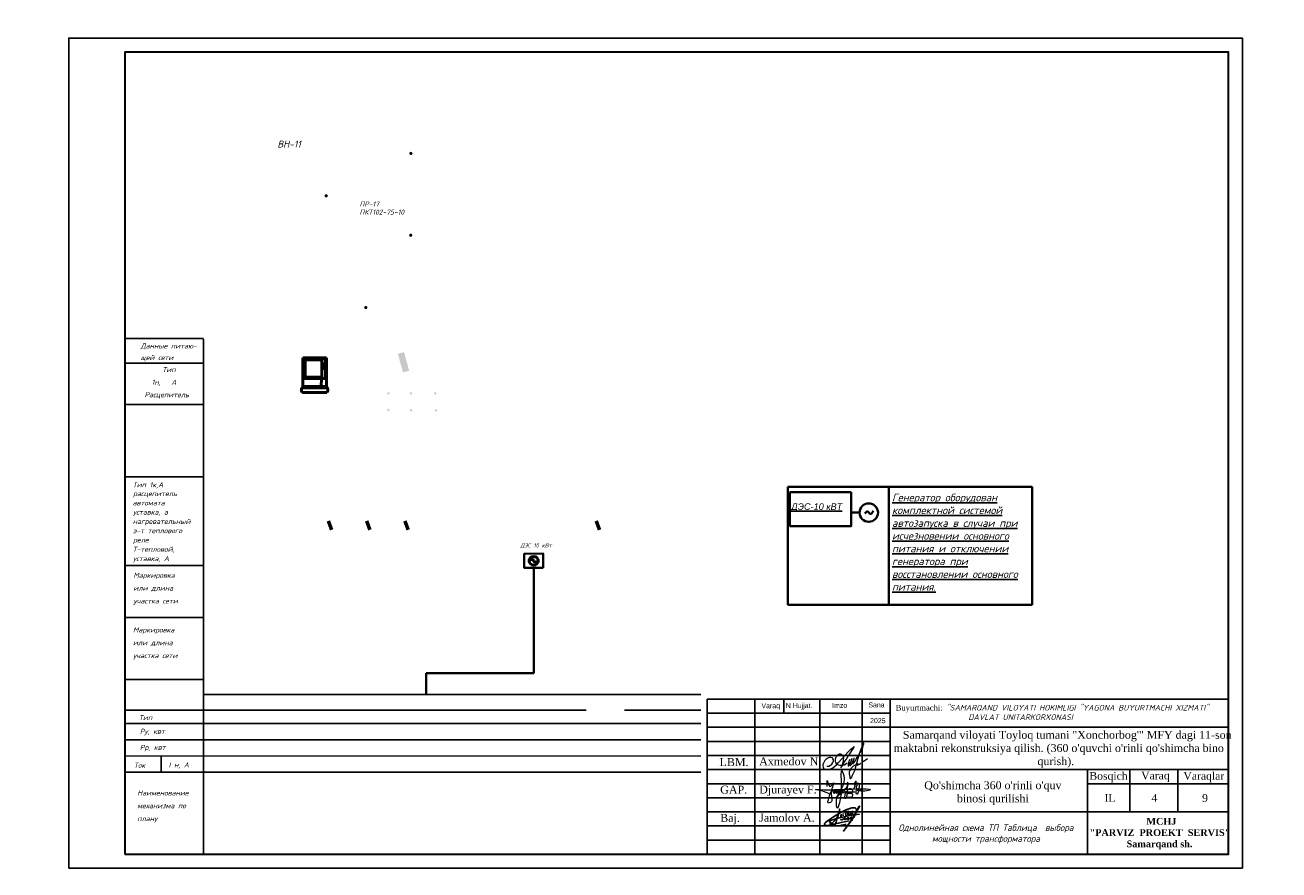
# Model space of a CAD drawing. Header units: millimetres. Extents: x -257011 to 237647566, y 2784933 to 6706507.
# Tile 73 of 256: x 10826779 to 11049216, y 2785503 to 2935367. Entities that reach past the tile are written whole.
import ezdxf
from ezdxf import colors
from ezdxf.entities.mleader import LeaderData, LeaderLine
from ezdxf.lldxf.tags import DXFTag
from ezdxf.math import Vec2, Vec3

# ---------------------------------------------------------------- set-up
doc = ezdxf.new("R2010")
doc.units = ezdxf.units.MM
doc.header["$LTSCALE"] = 1000
for name, pattern in [('ACAD_ISO02W100', [15, 12, -3]), ('ACAD_ISO03W100', [30, 12, -18]), ('ACAD_ISO04W100', [30, 24, -3, 0, -3]), ('GOST2.303 4', [7, 5, -2, 0])]:
    doc.linetypes.add(name, pattern=pattern)
doc.layers.add('(002) Рамка', color=7, linetype='Continuous')
doc.layers.add('Elec', color=4, linetype='Continuous')
for name, color, linetype, lineweight in [('text', 1, 'Continuous', 13), ('Размеры1', 252, 'Continuous', 15), ('Ф А С А Д', 250, 'Continuous', 15)]:
    doc.layers.add(name, color=color, linetype=linetype, lineweight=lineweight)
doc.styles.add('arial', font='arial.ttf', dxfattribs={"height": 300})
doc.styles.add('iso', font='isocpeur.TTF')
doc.styles.get("Standard").update_dxf_attribs({"font": 'ARIALN.TTF'})
doc.styles.add('WMF-Times New Roman0', font='times.ttf')
doc.styles.add('X_ISO', font='isocpeui.ttf')
doc.styles.add('ГОСТ 250', font='isocpeui.ttf', dxfattribs={"height": 250})
doc.styles.add('ГОСТ 350', font='isocpeur.TTF', dxfattribs={"height": 350})
doc.styles.add('ГОСТ1800', font='isocpeui.ttf', dxfattribs={"height": 1800})
doc.styles.add('Суннат', font='ariali.ttf', dxfattribs={"height": 250})
tags = doc.linetypes.add('HOT_WATER_SUPPLY', pattern='A,12.7,-5.08,["HW",Standard,S=2.54,R=0,X=-2.54,Y=-1.27],-5.08', length=22.86).pattern_tags.tags
tags[6] = DXFTag(74, 10)

# ---------------------------------------------------------------- blocks, each defined once
blk = doc.blocks.new('rgsxhy')
at = {"color": 5, "lineweight": 0}
for points in [[(30159764, 9369979), (30160813, 9371961), (30161022, 9373086), (30160642, 9374202), (30160529, 9371279), (30160129, 9368855), (30159952, 9368321), (30159766, 9369571), (30162641, 9370909)], [(30158267, 9371725), (30158292, 9372259), (30158313, 9372715), (30158693, 9371762), (30159294, 9372267), (30158930, 9370820), (30158827, 9369247), (30158463, 9369143), (30158559, 9369856), (30159235, 9371184), (30159510, 9371288), (30159540, 9370947), (30159450, 9370679), (30159339, 9370650), (30159361, 9370924), (30159747, 9371281), (30159933, 9371214), (30159918, 9370984), (30159866, 9370709), (30159740, 9370650), (30159740, 9370910), (30160119, 9371295), (30160364, 9371221), (30160282, 9370791), (30160134, 9370702), (30160156, 9370902), (30160253, 9371169), (30160416, 9371266), (30160624, 9371251), (30160631, 9370947), (30160520, 9370739), (30160416, 9370746), (30160527, 9370999), (30160698, 9371199), (30160869, 9371251), (30161010, 9371117), (30161025, 9370828), (30160854, 9370717), (30160832, 9370976), (30160958, 9371184), (30161196, 9371429), (30161627, 9371986), (30161567, 9372349), (30161322, 9370056), (30161196, 9369857), (30161032, 9369926), (30161078, 9370217), (30161143, 9370464), (30161478, 9371132), (30161961, 9371429), (30162250, 9371221), (30162198, 9370761), (30161687, 9370666), (30161515, 9370590), (30161433, 9370590), (30162154, 9370635), (30162280, 9370516), (30162243, 9370197), (30162028, 9370012), (30161575, 9370012), (30161352, 9370012), (30161322, 9370071)], [(30162509, 9371311), (30162778, 9372539), (30162525, 9372058), (30163079, 9372349), (30162934, 9370564), (30162934, 9371149), (30163657, 9371231), (30163688, 9371396), (30163665, 9371051), (30163845, 9371089), (30163853, 9371329), (30163830, 9370556)], [(30158604, 9370613), (30157190, 9371107), (30156449, 9371260), (30157795, 9371248), (30158983, 9371230), (30160506, 9371280), (30164964, 9371184), (30162988, 9371384), (30162918, 9371683), (30163073, 9372004)]]:
    blk.add_spline(points, degree=3, dxfattribs=at)
blk = doc.blocks.new('nerbgbdtbugbd')
at = {"color": 5, "lineweight": -2}
for points in [[(1301441, -912503, 0.3871926), (1301421, -912608, 0.2468693), (1301462, -912624, 0.1075122), (1301553, -912598, 0.0377408), (1301616, -912557, 0.0432293), (1301738, -912461), (1301856, -912351), (1302009, -912205, 0.002873), (1302157, -912056, 0.0304903), (1302203, -911998, 0.1126937), (1302215, -911961, 0.6840545), (1302174, -911935, 0.0660715), (1302090, -912059, 0.0451978), (1302060, -912132, 0.0768236), (1302054, -912193, 0.068235), (1302080, -912319, 0.2986132), (1302177, -912367, 0.1038757), (1302374, -912300, 0.0290696), (1302528, -912180), (1302675, -912025), (1302798, -911893, 0.130527), (1302852, -911776, 0.0388963), (1302856, -911737, 0.7618556), (1302821, -911725, 0.0798394), (1302802, -911765, 0.0359534), (1302781, -911857, 0.0455744), (1302785, -912031, 0.0426923), (1302803, -912110, 0.3891518), (1302905, -912166, 0.1102897), (1303059, -912099), (1303140, -912029), (1303382, -911802, 0.0334276), (1303470, -911703, 0.0129551), (1303533, -911618, 0.1437243), (1303546, -911557, 0.5877061), (1303484, -911539, 0.0594709), (1303438, -911594, 0.0548384), (1303384, -911702, 0.0606455), (1303353, -911805, 0.0833859), (1303355, -911933, 0.5059841), (1303421, -911960, 0.0746594), (1303641, -911789, 0.0267645), (1303917, -911449, 0.0698425), (1304268, -910626), (1304769, -908938, 0.0913119), (1304777, -908873, 0.6479054), (1304724, -908855, 0.1300148), (1304701, -908893), (1304249, -910540), (1303723, -912034), (1303358, -912864), (1302937, -913765), (1302456, -914865), (1303556, -912632, 0.020305), (1304025, -911521, 0.0510054), (1304177, -910920), (1304280, -910177, 0.0500611), (1304304, -909917, 0.075905), (1304266, -909734, 0.060269), (1304163, -909581, 0.2197754), (1303878, -909436, 0.0807361), (1303465, -909486, 0.0249845), (1303180, -909596, 0.0130385), (1302610, -909917, 0.0239045), (1301788, -910451), (1301162, -910954), (1300713, -911334), (1300164, -911838), (1299536, -912438), (1298972, -913021), (1298525, -913523), (1298224, -913914), (1298110, -914126), (1298090, -914220), (1298104, -914298), (1298155, -914383), (1298291, -914454), (1298501, -914462), (1298825, -914389), (1299321, -914187), (1300019, -913880), (1300989, -913450), (1303222, -912415)], [(1299333, -913786, 0.1774898), (1299290, -913897, 0.0505623), (1299288, -913979, 0.3670195), (1299369, -914060, 0.2132882), (1299452, -914018), (1299738, -913626, 0.0414268), (1300104, -913056), (1300352, -912576, 0.0300362), (1300605, -911758), (1300675, -910352), (1300613, -912033), (1300547, -912628), (1300477, -913257), (1300442, -913499), (1300421, -913685, -0.0299546), (1300383, -913939, -0.3083385), (1300235, -914061, -0.0928663), (1300150, -914038), (1299994, -913962), (1298975, -913460, -0.0731209), (1299122, -913299, -0.0362342), (1299439, -913069), (1299863, -912836), (1300474, -912500), (1301923, -911834), (1302701, -911477), (1303596, -911130), (1304048, -910967), (1305142, -910571)], [(1302164, -911013), (1302123, -910754), (1302096, -910485), (1302088, -910377, 0.9456908), (1301953, -910398, 0.0931758), (1302006, -910763, 0.0597217), (1302186, -911157, -0.0340946), (1302225, -911288, 0.0218114), (1302266, -911544, 0.4516555), (1302407, -911600), (1302580, -911477)], [(1302632, -911206), (1302686, -910890, 0.0310101), (1302691, -910593, 0.0209508), (1302677, -910448, 0.2567522), (1302634, -910391, 0.3121151), (1302582, -910404, 0.0952627), (1302548, -910463, 0.0920883), (1302520, -910679, 0.0708045), (1302568, -910903), (1302690, -911214), (1302722, -911299, 0.1825801), (1302776, -911369, 0.4802348), (1302848, -911325, 0.0467012), (1302849, -911244, 0.1708854), (1302782, -911111, 0.1795677), (1302714, -911101, 0.274631), (1302670, -911163)], [(1301318, -911619, 0.250229), (1301354, -911511, 0.4506148), (1301272, -911473, 0.5095488), (1301192, -911723), (1301276, -911779, -0.1747015), (1301313, -911832, -0.1814843), (1301299, -911884, -0.1121061), (1301133, -912001)], [(1303084, -911166), (1303158, -911060, 0.0403562), (1303221, -910954, 0.2285131), (1303216, -910835, 0.1998977), (1303176, -910809, 0.2428565), (1303076, -910850, 0.1216605), (1303030, -910969, 0.1264383), (1303060, -911097, 0.1064961), (1303128, -911174, 0.1201125), (1303186, -911200, 0.0807957), (1303282, -911200, 0.1696912), (1303389, -911132)], [(1303717, -910580), (1303523, -910848), (1303649, -910833, -0.1393412), (1303753, -910882, -0.0645393), (1303854, -911024)], [(1301637, -913772, -0.0551579), (1302758, -913351)]]:
    blk.add_lwpolyline(points, format="xyb", dxfattribs=at)
for points in [[(1303439, -910141), (1303554, -911111)], [(1301582, -911114), (1301593, -911148)], [(1301653, -911366), (1301732, -911665)]]:
    blk.add_lwpolyline(points, dxfattribs=at)
blk = doc.blocks.new('dhyjfyuk')
for p, q in [((4383414, -1184524), (4383414, -1212024)), ((4475914, -1184524), (4383414, -1184524)), ((4391914, -1184524), (4391914, -1212024)), ((4397013, -1184524), (4397013, -1187024)), ((4403414, -1184524), (4403414, -1212024)), ((4410914, -1184524), (4410914, -1212024)), ((4415914, -1184524), (4415914, -1212024)), ((4475914, -1212024), (4475914, -1184524)), ((4415914, -1187024), (4383414, -1187024)), ((4415914, -1189524), (4383414, -1189524)), ((4415914, -1189524), (4475914, -1189524)), ((4415914, -1192024), (4383414, -1192024)), ((4415914, -1194524), (4383414, -1194524)), ((4383414, -1197024), (4475914, -1197024)), ((4450914, -1212024), (4450914, -1197024)), ((4458414, -1204524), (4458414, -1197024)), ((4466914, -1204524), (4466914, -1197024)), ((4383414, -1199524), (4415914, -1199524)), ((4450914, -1199524), (4475914, -1199524)), ((4383414, -1202024), (4415914, -1202024)), ((4383414, -1204524), (4475914, -1204524)), ((4383414, -1207024), (4415914, -1207024)), ((4383414, -1209524), (4415914, -1209524))]:
    blk.add_line(p, q)
at = {"lineweight": 9, "xscale": 1.125175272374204, "yscale": 1.125175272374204, "zscale": 1.125175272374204}
blk.add_blockref('rgsxhy', (-29528647, -11744878), dxfattribs=at)
at = {"color": 5, "lineweight": 25, "xscale": 0.8159673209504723, "yscale": 0.8159673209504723, "zscale": 0.8159673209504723, "rotation": 348.2281006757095}
blk.add_blockref('nerbgbdtbugbd', (3519502, -260297, -611), dxfattribs=at)
at = {"linetype": 'ACAD_ISO02W100', "lineweight": 5, "ltscale": 70, "char_height": 883.9, "attachment_point": 1, "style": 'arial'}
for s, insert in [('Varaq', (4393061, -1185254)), ('N Hujjat.', (4397374, -1185220)), ('Imzo', (4405607, -1185185)), ('Sana', (4412025, -1185111)), ('2025', (4412332, -1187897))]:
    blk.add_mtext(s, dxfattribs=dict(at, insert=insert))
at = {"style": 'WMF-Times New Roman0'}
for s, insert, char_height, width, attachment_point in [('Buyurtmachi:{\\fISOCPEUR|b0|i1|c204|p34; "SAMARQAND VILOYATI HOKIMLIGI "YAGONA\\fISOCPEUR|b0|i1|c0|p34; \\fISOCPEUR|b0|i1|c204|p34;BUYURTMACHI XIZMATI" \\fISOCPEUR|b0|i1|c0|p34;\\P                   \\fISOCPEUR|b0|i1|c204|p34;DAVLAT UNITARKORXONASI}', (4416879, -1186878, 105406), 1000, 59035.39, 4), ('\\pi3453.25486;Samarqand viloyati Toyloq tumani "Хоnсhоrbоg\'" МFY dagi 11-son \\P\\pi1816.32378;maktabni rekonstruksiya qilish. (360 o\'quvchi o\'rinli qo\'shimcha bino \\P\\pi27327.21058;qurish).', (4414694, -1193420), 1400, 60812.6, 4), ('Axmedov N.', (4392650, -1194845), 1414.3, 17081.22, 1), ('Djurayev F.', (4392650, -1199845), 1414.29, 17081.22, 1), ("\\pt12184.088;Qo'shimcha 360 o'rinli o'quv binosi qurilishi", (4434117, -1199099), 1400, 29815.79, 2), ('Jamolov A.', (4392650, -1204845), 1414.3, 17081.22, 1), ('\\pi12888.864;{\\fTimes New Roman|b1|i0|c204|p18;\\C0;MCHJ\\P\\pi2815.884;"PARVIZ  PROEKT  SERVIS"\\P\\pi9383.364;Samarqand sh.\\C256; }', (4448452, -1205594), 1200, 29788.7, 1)]:
    blk.add_mtext(s, dxfattribs=dict(at, insert=insert, char_height=char_height, width=width, attachment_point=attachment_point))
at = {"width": 6256.98, "attachment_point": 1}
for s, insert, char_height in [('{\\fTimes New Roman|b0|i0|c204|p18;\\C1;LBM.}', (4385613, -1194981), 1414.29), ('{\\fTimes New Roman|b0|i0|c204|p18;Bosqich}', (4451239, -1197449), 1370.37), ('{\\fTimes New Roman|b0|i0|c204|p18;Varaq}', (4460421, -1197383), 1370.37), ('{\\fTimes New Roman|b0|i0|c204|p18;Varaqlar}', (4467912, -1197449), 1370.37), ('{\\fTimes New Roman|b0|i0|c0|p18;\\C1;GAP\\fTimes New Roman|b0|i0|c204|p18;.}', (4385736, -1199872), 1414.29), ('{\\fTimes New Roman|b0|i0|c204|p18;IL}', (4453907, -1201350), 1370.37), ('{\\fTimes New Roman|b0|i0|c0|p18;9}', (4471227, -1201380), 1370.37), ('{\\fTimes New Roman|b0|i0|c204|p18;\\C1;Baj.}', (4385736, -1204872), 1414.29)]:
    blk.add_mtext(s, dxfattribs=dict(at, insert=insert, char_height=char_height))
blk = doc.blocks.new('Generator - AC')
at = {"color": 7, "lineweight": 50}
for p, q in [((0, 0), (0.05, 0)), ((0.35, 0), (0.4, 0))]:
    blk.add_line(p, q, dxfattribs=at)
blk.add_circle((0.2, 0), 0.15, dxfattribs=at)
for centre, start, end in [((0.15, 0), 0, 180), ((0.25, 0), 180, 0)]:
    blk.add_arc(centre, 0.05, start, end, dxfattribs=at)
blk = doc.blocks.new('A$Cd6601360')
at = {"color": 0, "lineweight": 40, "ltscale": 6.666667, "elevation": 0}
blk.add_lwpolyline([(15571, 205), (156, 175), (134, 11724), (15549, 11754)], close=True, dxfattribs=at)
at = {"color": 0, "lineweight": 30, "xscale": 23902.70952933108, "yscale": 23902.70951121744, "zscale": 23902.70951392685, "rotation": 0.1101727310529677}
blk.add_blockref('Generator - AC', (3072, 5955), dxfattribs=at)
blk = doc.blocks.new('rthtrh')
at = {"color": 5}
for p, q in [((1363834, 521118), (1363842, 521141)), ((1363834, 521086), (1363834, 521118)), ((1363834, 521056), (1363834, 521086)), ((1363842, 521141), (1363854, 521167)), ((1363854, 521167), (1363868, 521192)), ((1363868, 521192), (1363889, 521219)), ((1363889, 521219), (1363907, 521234)), ((1363907, 521234), (1363927, 521243)), ((1363927, 521243), (1363940, 521249)), ((1363940, 521249), (1363965, 521249)), ((1363965, 521249), (1363988, 521244)), ((1363988, 521244), (1364013, 521227)), ((1364013, 521227), (1364030, 521204)), ((1364030, 521204), (1364039, 521185)), ((1364044, 521090), (1364037, 521043)), ((1364039, 521185), (1364046, 521147)), ((1364046, 521147), (1364044, 521090)), ((1364568, 521050), (1364689, 521123)), ((1363840, 521035), (1363834, 521056)), ((1363845, 521017), (1363840, 521035)), ((1363865, 520990), (1363845, 521017)), ((1363882, 520966), (1363865, 520990)), ((1363895, 520959), (1363882, 520966)), ((1363917, 520946), (1363895, 520959)), ((1363951, 520940), (1363917, 520946)), ((1363996, 520940), (1363951, 520940)), ((1364033, 520940), (1363996, 520940)), ((1364017, 520962), (1364016, 520946)), ((1364016, 520946), (1364016, 520940)), ((1364026, 520997), (1364017, 520962)), ((1364037, 521043), (1364026, 520997)), ((1364075, 520948), (1364033, 520940)), ((1364148, 520999), (1364075, 520948))]:
    blk.add_line(p, q, dxfattribs=at)
for points in [[(1363608, 520919), (1363661, 520924), (1363702, 520951), (1363738, 520975), (1363765, 521018), (1363780, 521059), (1363780, 521096), (1363765, 521122), (1363753, 521142), (1363714, 521156), (1363671, 521156), (1363631, 521136), (1363583, 521097), (1363555, 521074), (1363525, 521025), (1363511, 520984), (1363500, 520955), (1363500, 520930), (1363508, 520901), (1363515, 520870), (1363535, 520855), (1363555, 520841), (1363586, 520832), (1363613, 520832), (1363645, 520832), (1363675, 520843), (1363732, 520864), (1363761, 520883), (1363817, 520921), (1363863, 520963), (1363919, 521022), (1364179, 521312), (1364247, 521377), (1364282, 521405), (1364314, 521429), (1364336, 521443), (1364310, 521401), (1364279, 521361), (1364173, 521198), (1364133, 521139), (1364110, 521102), (1364087, 521068), (1364069, 521040), (1364047, 520995), (1364019, 520954), (1364007, 520925), (1363990, 520903), (1363970, 520879)], [(1364210, 521100), (1364186, 521015), (1364172, 520967), (1364172, 520940), (1364173, 520926), (1364179, 520925), (1364185, 520931), (1364202, 520956), (1364218, 520984), (1364240, 521027), (1364256, 521068), (1364272, 521125), (1364269, 521122), (1364225, 520990), (1364220, 520961), (1364220, 520944), (1364225, 520939), (1364232, 520939), (1364241, 520950), (1364248, 520960), (1364254, 520969), (1364260, 520978), (1364273, 520996), (1364281, 521008), (1364288, 521027), (1364309, 521073), (1364315, 521086), (1364332, 521126), (1364332, 521134), (1364327, 521134), (1364314, 521097), (1364294, 521040), (1364290, 521012), (1364293, 520997), (1364298, 520988), (1364308, 520988), (1364316, 520999), (1364326, 521014), (1364344, 521036), (1364351, 521047), (1364377, 521090), (1364389, 521112), (1364414, 521155), (1364449, 521203), (1364476, 521258), (1364523, 521332), (1364563, 521417), (1364583, 521493), (1364590, 521517), (1364590, 521527), (1364583, 521532), (1364571, 521532), (1364561, 521512), (1364541, 521459), (1364498, 521348), (1364434, 521131), (1364395, 520998), (1364377, 520936), (1364337, 520802), (1364282, 520678), (1364249, 520605), (1364238, 520588), (1364230, 520594), (1364226, 520615), (1364222, 520638), (1364214, 520663), (1364206, 520725), (1364206, 520774), (1364224, 520814), (1364265, 520883), (1364310, 520926), (1364364, 520959), (1364411, 520988), (1364432, 520996), (1364434, 520992), (1364431, 520979), (1364419, 520970), (1364414, 520960), (1364416, 520951), (1364423, 520951), (1364434, 520958), (1364443, 520964), (1364452, 520968), (1364474, 520975), (1364483, 520978), (1364492, 520986), (1364499, 520996), (1364503, 521002), (1364511, 521006), (1364511, 521006)]]:
    blk.add_lwpolyline(points, dxfattribs=at)

msp = doc.modelspace()

# ---------------------------------------------------------------- hatches: boundary and pattern name
at = {"linetype": 'ByBlock', "lineweight": 30}
h = msp.add_hatch(color=7, dxfattribs=at)
edge = h.paths.add_edge_path()
edge.add_arc((10895222.629, 2912594.574), 296.901, 0, 360)
h = msp.add_hatch(color=7, dxfattribs=at)
edge = h.paths.add_edge_path()
edge.add_arc((10880196.868, 2905086.772), 296.901, 0, 360)
h = msp.add_hatch(color=7, dxfattribs=at)
edge = h.paths.add_edge_path()
edge.add_arc((10895197.621, 2898091.349), 296.901, 0, 360)
h = msp.add_hatch(color=7, dxfattribs=at)
edge = h.paths.add_edge_path()
edge.add_arc((10887224.938, 2885258.239), 296.901, 0, 360)
at = {"linetype": 'ACAD_ISO04W100', "lineweight": 30}
for points in [[(10893807.962, 2873758.452), (10894909.231, 2874050.014), (10894020.177, 2877356.306), (10892918.909, 2877064.744)], [(10880863.561, 2845715.596), (10881462.828, 2845949.248), (10880877.673, 2847527.894), (10880278.405, 2847294.242)], [(10887655.866, 2845715.537), (10888255.133, 2845949.189), (10887669.978, 2847527.835), (10887070.71, 2847294.183)], [(10894445.064, 2845715.537), (10895044.332, 2845949.189), (10894459.177, 2847527.835), (10893859.909, 2847294.183)], [(10928391.059, 2845715.537), (10928990.326, 2845949.189), (10928405.171, 2847527.835), (10927805.903, 2847294.183)]]:
    msp.add_hatch(color=7, dxfattribs=at).paths.add_polyline_path(points)
at = {"lineweight": 30, "ltscale": 30}
h = msp.add_hatch(color=7, dxfattribs=at)
h.paths.add_polyline_path([(10891012.575, 2870032.006, 1), (10891452.347, 2870032.006, 1)])
h.paths.add_polyline_path([(10891452.347, 2867094.043, 1), (10891012.575, 2867094.043, 1)])
h.paths.add_polyline_path([(10895437.163, 2870032.006, 1), (10894997.391, 2870032.006, 1)])
h.paths.add_polyline_path([(10895464.552, 2867039.058, 1), (10895024.78, 2867039.058, 1)])
h.paths.add_polyline_path([(10899312.166, 2870032.006, 1), (10899751.937, 2870032.006, 1)])
h.paths.add_polyline_path([(10899477.015, 2867011.638, 1), (10899916.787, 2867011.638, 1)])

# ---------------------------------------------------------------- linework, layer by layer
at = {"color": 7, "ltscale": 100}
for p, q in [((10858413.311, 2879775.925), (10844451.316, 2879775.925)), ((10844451.316, 2788295.615), (10844451.316, 2879775.925)), ((10858413.311, 2879649.634), (10858413.311, 2788291.678)), ((10844451.316, 2788295.615), (10844451.316, 2876362.931)), ((10844451.316, 2875416.228), (10858407.782, 2875416.228)), ((10844451.316, 2868083.216), (10858328.968, 2868082.688)), ((10844451.316, 2855253.543), (10858407.782, 2855253.543)), ((10844451.316, 2830296.101), (10858407.782, 2830296.101)), ((10844457.319, 2819307.867), (10858413.311, 2819307.867)), ((10858413.311, 2816643.919), (10946672.896, 2816643.919)), ((10844451.316, 2813847.323), (10892359.306, 2813847.323)), ((10892359.306, 2813847.323), (10905937.703, 2813847.323)), ((10905937.703, 2813847.323), (10926305.3, 2813847.323)), ((10933094.499, 2813847.323), (10946672.896, 2813847.323)), ((10844451.316, 2811459.368), (10946672.896, 2811459.368)), ((10844451.316, 2808605.055), (10946672.896, 2808605.055)), ((10844451.316, 2805694.985), (10946672.896, 2805725.2)), ((10844451.316, 2802825.057), (10946672.896, 2802825.057))]:
    msp.add_line(p, q, dxfattribs=at)
at = {"color": 7}
for p, q in [((10844451.316, 2839518.549), (10858407.782, 2839518.549)), ((10850910.746, 2805696.894), (10850910.746, 2802825.057))]:
    msp.add_line(p, q, dxfattribs=at)
at = {"color": 0, "lineweight": 35}
for p, q in [((10917015.962, 2839075.005, 575511.319), (10917015.962, 2820424.101, 575511.319)), ((10917015.962, 2820424.101, 575511.319), (10897907.902, 2820424.101, 575511.319)), ((10897907.902, 2820424.101, 575511.319), (10897907.902, 2816643.919, 75415.319))]:
    msp.add_line(p, q, dxfattribs=at)
at = {"color": 250}
msp.add_lwpolyline([(10834536.458, 2785816.901), (11042748.47, 2785816.901), (11042748.47, 2933052.538), (10834536.458, 2933052.538), (10834536.458, 2785816.901)], dxfattribs=at)
at = {"color": 250, "lineweight": 30}
msp.add_lwpolyline([(10844451.316, 2788295.615), (11040269.756, 2788295.615), (11040269.756, 2930573.824), (10844451.316, 2930573.824), (10844451.316, 2788295.615)], dxfattribs=at)
at = {"linetype": 'GOST2.303 4', "lineweight": 35, "ltscale": 200, "elevation": 575511.319, "flags": 128}
msp.add_lwpolyline([(10962094.015, 2853441.486), (11005447.375, 2853441.486), (11005447.375, 2832535.872), (10962094.015, 2832535.872)], close=True, dxfattribs=at)
at = {"lineweight": 35, "ltscale": 200, "elevation": 575511.319, "flags": 128}
msp.add_lwpolyline([(10973350.908, 2852483.44), (10962465.746, 2852483.44), (10962465.746, 2846481.726), (10973350.908, 2846481.726)], close=True, dxfattribs=at)
at = {"linetype": 'GOST2.303 4', "lineweight": 35, "ltscale": 200, "elevation": 575511.319, "flags": 128}
msp.add_lwpolyline([(10980028.78, 2853441.486), (10980028.78, 2832535.872)], dxfattribs=at)
at = {"lineweight": 35, "ltscale": 200, "elevation": 575511.319, "flags": 128}
msp.add_lwpolyline([(10974819.322, 2848884.331), (10973350.908, 2848884.331)], dxfattribs=at)
at = {"lineweight": 35, "ltscale": 200}
msp.add_circle((10976456.269, 2848884.331, 575511.319), 1636.947, dxfattribs=at)
msp.add_spline([(10975778.053, 2848720.78, 575511.319), (10976181.163, 2849094.396, 575511.319), (10976738.202, 2848647.514, 575511.319), (10977273.25, 2849182.314, 575511.319)], degree=3, dxfattribs=at)
at = {"layer": 'Elec', "color": 0, "lineweight": 50}
for points in [[(10876043.507, 2876324.004), (10876043.507, 2871252.099)], [(10876043.507, 2876324.004), (10880265.23, 2876324.004)], [(10880265.23, 2876324.004), (10880265.23, 2871252.099)], [(10879587.652, 2875120.151), (10879964.607, 2875120.151)], [(10879587.652, 2874577.221), (10879964.607, 2874577.221)], [(10879761.394, 2874946.409), (10879761.394, 2875311.655)], [(10879761.394, 2874403.48), (10879761.394, 2874768.726)], [(10879411.414, 2872702.242), (10879268.46, 2871252.099)], [(10876043.507, 2871252.099), (10875893.98, 2870991.537)], [(10875893.98, 2870991.537), (10880388.177, 2870991.537)], [(10875954.928, 2870172.769), (10880328.93, 2870172.769)], [(10876043.507, 2871252.099), (10880265.23, 2871252.099)], [(10880265.23, 2871252.099), (10880387.432, 2870991.537)]]:
    msp.add_lwpolyline(points, dxfattribs=at)
for points in [[(10876267.786, 2876145.825), (10880096.477, 2876145.825), (10880096.477, 2872702.242), (10876267.786, 2872702.242)], [(10876470.101, 2875988.815), (10879425.525, 2875988.815), (10879425.525, 2872883.304), (10876470.101, 2872883.304)]]:
    msp.add_lwpolyline(points, close=True, dxfattribs=at)
for centre in [(10879761.394, 2875120.151), (10879761.394, 2874577.221)]:
    msp.add_circle(centre, 173.741, dxfattribs=at)
for centre, start, end in [((10876517.506, 2870625.005), 149.4830324, 218.79454543), ((10879766.352, 2870625.005), 321.20545457, 30.5169676)]:
    msp.add_arc(centre, 721.811, start, end, dxfattribs=at)

# ---------------------------------------------------------------- block references
at = {"layer": '(002) Рамка', "lineweight": 50}
for p in [(5681315.107, 4000591.194), (6007548.681, 4000320.148), (6322018.378, 4000320.148), (6322018.378, 4000320.148), (6564355.611, 4000319.908, -4)]:
    msp.add_blockref('dhyjfyuk', p, dxfattribs=at)
at = {"color": 0, "xscale": 0.2188726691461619, "yscale": 0.2188726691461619, "zscale": 0.2188726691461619, "rotation": 359.9993727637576}
msp.add_blockref('A$Cd6601360', (10915294.797, 2839033.422, 575511.319), dxfattribs=at)
at = {"layer": 'Ф А С А Д', "xscale": 6.676455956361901, "yscale": 6.676455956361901, "zscale": 6.676455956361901}
msp.add_blockref('rthtrh', (1864958.334, -674014.295, -4), dxfattribs=at)

# ---------------------------------------------------------------- texts
at = {"color": 7, "style": 'ГОСТ1800'}
for s, p in [('Данные питаю-', (10847290.581, 2878003.768)), ('щей сети', (10847272.781, 2875946.435)), ('                Тип', (10841025.064, 2873803.708)), ('             1н,   А', (10841025.064, 2871574.931)), ('           Расцепитель', (10841025.064, 2869346.154)), ('Тип 1к,А ', (10845874.967, 2853386.22)), ('расцепитель ', (10845934.804, 2851814.468)), ('автомата ', (10845855.99, 2850168.602)), ('уставка, а ', (10845916.085, 2848522.735)), ('нагревательный ', (10845882.59, 2846876.869)), ('э-т теплового ', (10845901.308, 2845231.003)), ('Т-тепловой, ', (10845866.827, 2841939.27)), ('реле ', (10845934.804, 2843585.136)), ('уставка, А ', (10845916.085, 2840293.403)), ('Маркировка ', (10845983.806, 2837318.368)), ('или длина ', (10845971.984, 2835040.993)), ('участка сети', (10846005.48, 2832763.619)), ('Маркировка ', (10845916.873, 2827635.882)), ('или длина ', (10845905.051, 2825358.507)), ('участка сети', (10845938.546, 2823081.133)), ('Тип', (10846973.434, 2812068.928)), ('Ру, квт', (10847150.078, 2809639.542)), ('Рр, квт', (10847150.078, 2806785.23)), ('Ток', (10846093.228, 2803639.865)), ('I н, А ', (10852257.502, 2803688.607)), ('Наименование ', (10846682.443, 2798712.77)), ('механизма по     ', (10846671.606, 2796435.395)), ('плану ', (10846671.606, 2794158.021))]:
    msp.add_text(s, height=892.3372, dxfattribs=at).set_placement(p)
at = {"color": 7, "ltscale": 30, "insert": (10049091.702, 2929588.156, -75415.319), "char_height": 1784.436705, "width": 106220.7207, "attachment_point": 1, "style": 'X_ISO'}
msp.add_mtext('                               ПОЯСНИТЕЛЬНАЯ ЗАПИСКА\\P\\pi4401.50942;    Проект энергоснабжения {\\C256; Samarqand viloyati Toyloq tumani "Хоnсhоrbоg\'" МFY dagi 11-son maktabni rekonstruksiya qilish. (360 o\'quvchi o\'rinli qo\'shimcha bino qurish).\\P\\pi0;}выполнен на основании ТУ САМ ПТЭС за №18238252188 от  01.07.2026 г.       \\P    Установленная мощность Ру=93,4 кВт.\\P    Расчетная мощность Рр=84 кВт.    \\P    По надежности энергоснабжение объект относятся к потребителям II категории.\\P    {\\C256;Точкой подключения основного источника электроснабжения принять ближайшую существующую в./в опору ВЛ-10 кВ фид. "\\C0;233\\C256;", на которой необходимо установить ПМ-10, ВЛ-10 кВ выполнено кабелем АПвПу-3(1х70) мм2 длиной 60 м в траншее в земле до проектного ТП.}\\P    Предусмотрена установка ТП-ГКТП с ТМ-100кВА.\\P    От ТП предусмотрена прокладка кабеля {\\C0;АВВГ} разного сечения в траншее в земле  до щитов объекта.  \\P    {\\C256;\\c0;Для резервного энергоснабжения теплонососа предусмотрена установка ДЭС мощностью 10 кВт. \\P\\C256;   } Наружное освещение территории объекта выполнено LED светильниками на установленными на металлических опорах. Управление наружным освещением предусмотрено комплектно.\\P    Кабели прокладываются в траншее на глубину 0,7 м от планировочной отметки земли в слое песка по 10см в каждую сторону. Все пересечения и сближении кабельных линий с подземными инженерными коммуникациями выполнить согласно норм и в местах пересечения кабель проложить в а/цементных трубах Д=100мм.                                         \\P    Учет электроэнергии предусмотрен электронным активно-реактивным счетчикам ЕХ-518 прямого включения с системой АИИСКУЭ на н./в. щите  проектного ТП, установленного в отдельном запирающемся  шкафу. \\P     Проектом предусмотрен контур заземления проектной  трансформаторной подстанции, всех щитов, ГРЩ и ДЭС. Сопротивление  растеканию тока не должно превышать 4 ома для ТП, всех  щитов, ГРЩ,  ДЭС.\\P  При производстве электромонтажных работ выполнять требования ПУЭ и ПТБ.', dxfattribs=at)
at = {"linetype": 'ACAD_ISO03W100', "ltscale": 30, "attachment_point": 1}
for s, insert, char_height, width, style in [('ВН-11', (10871540.831, 2914855.944, -107236.94), 1218.3377, 15098.07002, 'X_ISO'), ('ПР-17\\PПКТ102-75-10', (10886113.438, 2904065.37, -107236.94), 867.55005, 105686.49017, 'ГОСТ 250')]:
    msp.add_mtext(s, dxfattribs=dict(at, insert=insert, char_height=char_height, width=width, style=style))
at = {"color": 7, "lineweight": 30, "char_height": 939.4258, "attachment_point": 1}
for s, insert, width in [('\\pi2351.83787;{\\fTimes New Roman|b0|i0|c204|p18;\\C256;Qurilish         \\P\\pi2708.16847;  hajmi\\P\\pi3422.97631;   m³}', (10454675.044, 2905395.586), 8914.89017), ('\\pi2351.83787;{\\fTimes New Roman|b0|i0|c204|p18;\\C256;Qurilish         \\P\\pi2708.16847;  hajmi\\P\\pi3422.97631;   m³}', (10769144.741, 2905395.586), 8914.89017), ('\\pi548.6967;{\\fTimes New Roman|b0|i0|c204|p18;\\C256;Umumiy\\P\\pi602.54266;maydoni \\P\\pi2155.2706;m2}', (10449256.507, 2903419.396), 6013.9701)]:
    msp.add_mtext(s, dxfattribs=dict(at, insert=insert, width=width))
at = {"ltscale": 30, "attachment_point": 1}
for s, insert, char_height, width, style in [('{\\LГенератор оборудован комплектной системой автозапуска в случаи при исчезновении основного питания и отключении генератора при восстановлении основного питания.}', (10980576.984, 2852241.95, 575511.319), 1358.236155, 25852.33706, 'ГОСТ 250'), ('{\\LДЭС-10 кВТ}', (10962693.346, 2850528.645, 575511.319), 1159.75985, 10064.54169, 'Суннат'), ('ДЭС 10 кВт', (10914633.538, 2843440.855, 575511.319), 718.7305, 30541.9839, 'ГОСТ 250')]:
    msp.add_mtext(s, dxfattribs=dict(at, insert=insert, char_height=char_height, width=width, style=style))
at = {"insert": (11027130.805, 2798966.646, -4), "char_height": 1370.37174, "width": 6256.97859, "attachment_point": 2}
msp.add_mtext('{\\fTimes New Roman|b0|i0|c0|p18;4}', dxfattribs=at)
at = {"layer": 'text', "color": 7, "linetype": 'HOT_WATER_SUPPLY', "lineweight": 40, "ltscale": 500, "insert": (9988811.88, 2926147.228), "char_height": 1500, "width": 43130.04732, "attachment_point": 1, "style": 'iso'}
msp.add_mtext('\\pi10546;Ведомость рабочих черчежей', dxfattribs=at)
at = {"layer": 'Размеры1', "linetype": 'ByBlock', "ltscale": 5, "insert": (10997232.071, 2791872.218), "char_height": 1159.98798, "width": 67951.71061, "attachment_point": 5, "style": 'ГОСТ 350'}
msp.add_mtext('{\\fISOCPEUR|b0|i1|c204|p34;\\C0;Однолинейная схема ТП Таблица  выбора  \\Pмощности трансформатора }', dxfattribs=at)

# ---------------------------------------------------------------- next in the draw order: leaders
at = {"ltscale": 250}
ml = msp.add_multileader_mtext('Standard', dxfattribs=at)
ml.set_content('АВВГ-(4x35) мм2 L=96 на Теплоносос\\Pв ПВХ тр.в траншее в земле. от {\\C0;ТП}', color=256, style='X_ISO')
ml.set_leader_properties()
ml.build(insert=Vec2(0, 0))
ml.multileader.update_dxf_attribs({"text_left_attachment_type": 6, "text_right_attachment_type": 6, "dogleg_length": 0.002, "arrow_head_size": 470.717, "scale": 500})
ctx = ml.context
ctx.base_point, ctx.scale, ctx.char_height, ctx.arrow_head_size, ctx.landing_gap_size, ctx.plane_origin, ctx.plane_x_axis, ctx.plane_y_axis = Vec3(10608578.136, 2963984.565), 500, 784.52892, 470.717, 0, Vec3(10593163.695, 2941475.424), Vec3(0.9999426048, 0.0107138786), Vec3(-0.0107138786, 0.9999426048)
ctx.left_attachment, ctx.right_attachment, ctx.text_align_type = 6, 6, 1
notes = []
notes.append((ctx, [(1, (1, 1, 0), (10608577.509, 2963984.558), (0.9999426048, 0.0107138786), 0.628, [(1, [(10603694.136, 2953153.697)], 0, [])])]))
ctx.mtext.insert, ctx.mtext.text_direction, ctx.mtext.rotation, ctx.mtext.width, ctx.mtext.alignment, ctx.mtext.flow_direction = Vec3(10618177.731, 2965107.365), Vec3(0.9999426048, 0.0107138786), 0.0107140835, 19312.2629, 2, 5
ctx.mtext.has_bg_fill, ctx.mtext.bg_color, ctx.mtext.bg_scale_factor, ctx.mtext.bg_transparency, ctx.mtext.use_window_bg_color = 1, -1023410172, 1.1, 0, 0
for ctx, leaders in notes:
    for number, flags, end, landing, length, lines in leaders:
        leader = LeaderData()
        leader.index, (leader.has_last_leader_line, leader.has_dogleg_vector, leader.attachment_direction) = number, flags
        leader.last_leader_point, leader.dogleg_vector, leader.dogleg_length = Vec3(end), Vec3(landing), length
        for number, points, colour, breaks in lines:
            line = LeaderLine()
            line.index, line.vertices, line.color, line.breaks = number, Vec3.list(points), colors.encode_raw_color(colour), breaks
            leader.lines.append(line)
        ctx.leaders.append(leader)

doc.saveas('drawing.dxf')
